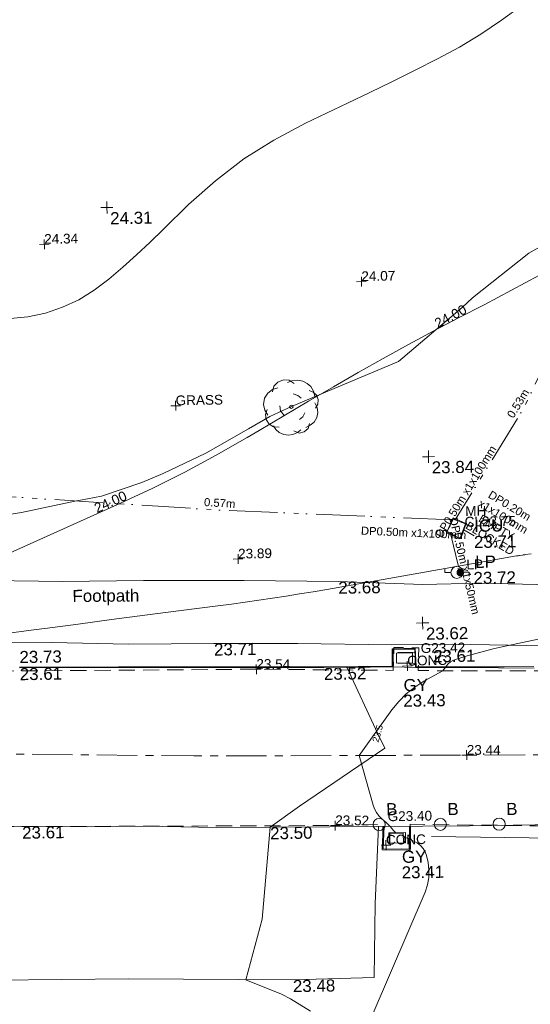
# Model space of a CAD drawing. Header units: millimetres. Extents: x -290717 to 520720, y -88450 to 287762.
# Tile 5 of 256: x -242672 to -226877, y -41999 to -11544. Entities that reach past the tile are written whole.
import ezdxf

# ---------------------------------------------------------------- set-up
doc = ezdxf.new("R2010")
doc.units = ezdxf.units.MM
for name, pattern in [('IMPORT-CENTER _6_', [2000, 1250, -250, 250, -250]), ('IMPORT-DASHED _2_', [750, 500, -250]), ('IMPORT-UG_ELEC_STREET LIGHTING_QLB2 _2_', [2700, 1500, -300, 0, -250, 150, -300, 0, -200])]:
    doc.linetypes.add(name, pattern=pattern)
for name, color, linetype, lineweight, true_color in [('00_TOPO_FOOTPATH', 7, 'Continuous', 9, 0xa50000), ('00_TOPO_FURN_BOLLARD', 7, 'Continuous', 9, 0x666666), ('00_TOPO_FURN_LAMP_POST', 7, 'Continuous', 9, 0x666666), ('00_TOPO_KERB_BOTTOM', 1, 'Continuous', 9, 0xff0000), ('00_TOPO_KERB_TOP', 7, 'Continuous', 9, 0xa500a5), ('00_TOPO_LEVEL_SPOT', 7, 'Continuous', 9, 0x666666), ('00_TOPO_SERV_GULLY', 7, 'Continuous', 9, 0x5252a5), ('00_TOPO_SERV_IC', 5, 'Continuous', 9, 0x0000ff), ('00_TOPO_TREE', 7, 'Continuous', 9, 0x666666), ('00_UAV_FORM_LINES', 7, 'Continuous', 9, 0x666666), ('01_DTM_CONTOUR_MNR', 7, 'Continuous', 9, 0xa5a552), ('01_DTM_CONTOUR_MNR_LABELS', 7, 'Continuous', 9, 0xa5a552), ('12333-PUM-2D-U-0001-C01 - Rev2_REVIT IMPORT_dwg', 7, 'Continuous', 9, 0x767676), ('CONTOURS_INDEX', 4, 'Continuous', 9, 0x00ffff), ('CONTOURS_INDEX_LVL', 4, 'Continuous', 9, 0x00ffff), ('CONTOURS_MINOR', 7, 'Continuous', 9, 0x00a5a5), ('GULLY', 7, 'Continuous', 9, 0x7fbfff), ('GULLY_LVL', 7, 'Continuous', 9, 0x7fbfff), ('LAMPPOST', 6, 'Continuous', 9, 0xff00ff), ('LAMPPOST_TXT', 6, 'Continuous', 9, 0xff00ff), ('MANHOLES', 7, 'Continuous', 9, 0xa50000), ('MANHOLES_LVL', 7, 'Continuous', 9, 0xa50000), ('MANHOLES_TXT', 7, 'Continuous', 9, 0xa50000), ('PUM-ELECTRIC-MH', 1, 'Continuous', 9, 0xff0000), ('PUM-ELECTRIC-SL-QLB2', 7, 'IMPORT-UG_ELEC_STREET LIGHTING_QLB2 _2_', 9, 0xff7f7f), ('ROAD_CROWNLINE', 7, 'IMPORT-CENTER _6_', 9, 0xa500a5), ('ROAD_CROWNLINE_LVL', 7, 'Continuous', 9, 0xa500a5), ('SPOT_HEIGHTS_LVL', 7, 'Continuous', 9, 0x00a500)]:
    doc.layers.add(name, color=color, linetype=linetype, lineweight=lineweight, true_color=true_color)
for name, color, linetype, lineweight in [('00_TOPO_ROAD_EDGE', 7, 'Continuous', 9), ('00_TOPO_SURFACE', 7, 'Continuous', 9), ('CHANGE_OF_SURFACE', 7, 'IMPORT-DASHED _2_', 9), ('CHANGE_OF_SURFACE_LVL', 7, 'Continuous', 9), ('GEN-TEXT', 7, 'Continuous', 9), ('Text', 7, 'Continuous', 9), ('TEXT_TXT', 7, 'Continuous', 9)]:
    doc.layers.add(name, color=color, linetype=linetype, lineweight=lineweight)
doc.styles.add('Arial_1', font='arial.ttf', dxfattribs={"height": 250})
doc.styles.add('Arial_3', font='arial.ttf', dxfattribs={"height": 300})
doc.styles.add('Swis721 Lt BT_1', font='swissl.ttf', dxfattribs={"height": 200})
doc.styles.add('Swis721 Lt BT_2', font='swissl.ttf', dxfattribs={"height": 375})

# ---------------------------------------------------------------- blocks, each defined once
blk = doc.blocks.new('12333-PUM-2D-U-0001-C01 - Rev2_REVIT IMPORT_dwg_CONIFEROUS_TREE-2077068-Site Location Plan Existing')
at = {"layer": '00_TOPO_TREE', "color": 254, "true_color": 0xcccccc, "flags": 128}
for points in [[(-1889, 1546), (-1718, 2118), (-1317, 2519), (-744, 2748), (-172, 2691), (344, 2347)], [(-344, 2462), (115, 2634), (687, 2691), (1202, 2576), (1660, 2347), (2004, 2004), (2290, 1546), (2405, 1031)], [(-2405, -802), (-2691, -286), (-2805, 286), (-2691, 916), (-2347, 1431), (-1889, 1775), (-1317, 1947)], [(229, 1317), (687, 1145), (1031, 859)], [(1832, 1603), (2233, 1431), (2576, 1145), (2748, 687), (2691, 229), (2462, -172)], [(-744, -859), (-1088, -401), (-1145, 115)], [(2405, 344), (2634, -115), (2691, -630), (2576, -1145), (2290, -1603), (1889, -1889), (1431, -2118)], [(-1260, -2061), (-1832, -2004), (-2290, -1718), (-2576, -1260), (-2634, -744), (-2462, -229)], [(1374, -630), (1145, -1031), (802, -1317)], [(916, -2347), (573, -2634), (115, -2805), (-344, -2863), (-802, -2805), (-1260, -2576), (-1603, -2290), (-1832, -1889)], [(1832, -1718), (1660, -2233), (1260, -2576), (744, -2691), (229, -2462)]]:
    blk.add_lwpolyline(points, dxfattribs=at)
at = {"layer": '00_TOPO_TREE', "color": 254, "true_color": 0xcccccc}
blk.add_circle((0, 0), 177, dxfattribs=at)
blk = doc.blocks.new('12333-PUM-2D-U-0001-C01 - Rev2_REVIT IMPORT_dwg_MSL_Bollard_2-2077182-Site Location Plan Existing')
at = {"layer": '00_TOPO_FURN_BOLLARD', "color": 254, "true_color": 0xcccccc}
blk.add_circle((0, 0), 62.5, dxfattribs=at)
blk = doc.blocks.new('12333-PUM-2D-U-0001-C01 - Rev2_REVIT IMPORT_dwg_MSL_Lamp_Post_SYM-2077199-Site Location Plan Existing')
at = {"layer": '00_TOPO_FURN_LAMP_POST', "color": 254, "true_color": 0xcccccc, "flags": 128}
for points in [[(-500, 0), (-1000, 0), (-1000, 317)], [(500, 0), (1000, 0), (1000, -317)]]:
    blk.add_lwpolyline(points, dxfattribs=at)
at = {"layer": '00_TOPO_FURN_LAMP_POST', "color": 254, "true_color": 0xcccccc}
blk.add_circle((0, 0), 500, dxfattribs=at)
blk = doc.blocks.new('12333-PUM-2D-U-0001-C01 - Rev2_REVIT IMPORT_dwg_MM-2077200-Site Location Plan Existing')
at = {"layer": '00_TOPO_LEVEL_SPOT', "color": 254, "true_color": 0xcccccc, "flags": 128}
for points in [[(0, -500), (0, 0), (-500, 0)], [(500, 0), (0, 0), (0, 500)]]:
    blk.add_lwpolyline(points, dxfattribs=at)
blk = doc.blocks.new('12333-PUM-2D-U-0001-C01 - Rev2_REVIT IMPORT_dwg_MGS62954_T2_Galway_ITM_3d_Rev1-2077680-Site Location Plan Existing')
at = {"layer": '00_TOPO_FOOTPATH', "color": 254, "true_color": 0xcccccc, "flags": 128}
for points in [[(533686569, 725534767), (533685177, 725534737), (533684453, 725534698), (533683912, 725534431), (533682928, 725533726), (533682322, 725533015), (533681663, 725532428), (533680814, 725531749), (533679514, 725531167), (533678158, 725530699), (533676655, 725530380), (533674808, 725530368), (533673028, 725530443), (533671289, 725530434), (533668670, 725530566), (533665761, 725530650), (533662648, 725530703), (533660147, 725530719), (533657157, 725530811)], [(533656751, 725528873), (533659786, 725528834), (533662156, 725528743), (533664794, 725528723), (533667390, 725528674), (533670289, 725528576), (533672158, 725528564), (533675044, 725528468), (533676749, 725528490), (533678227, 725528614), (533679503, 725528904), (533680643, 725529285), (533682153, 725529994), (533683121, 725530624), (533683269, 725530477)]]:
    blk.add_lwpolyline(points, dxfattribs=at)
at = {"layer": '00_TOPO_KERB_BOTTOM', "color": 254, "true_color": 0xcccccc, "flags": 128}
for points in [[(533674680, 725527787), (533672476, 725527837), (533671020, 725527868), (533671005, 725528437), (533670331, 725528437), (533670324, 725527896), (533668179, 725527911), (533664902, 725527972), (533661833, 725528023), (533658772, 725528066)], [(533670745, 725522964), (533670724, 725522247), (533669918, 725522272), (533669960, 725522972)]]:
    blk.add_lwpolyline(points, dxfattribs=at)
at = {"layer": '00_TOPO_KERB_TOP', "color": 254, "true_color": 0xcccccc, "flags": 128}
for points in [[(533674679, 725527838), (533672477, 725527863), (533671033, 725527894), (533671015, 725528463), (533670305, 725528462), (533670298, 725527922), (533668179, 725527938), (533664902, 725527999), (533661834, 725528049), (533658772, 725528092)], [(533670776, 725522963), (533670754, 725522216), (533669886, 725522242), (533669929, 725522966)]]:
    blk.add_lwpolyline(points, dxfattribs=at)
at = {"layer": '00_TOPO_ROAD_EDGE', "color": 254, "true_color": 0xcccccc}
blk.add_line((533670324, 725527896), (533671020, 725527868), dxfattribs=at)
at = {"layer": '00_TOPO_ROAD_EDGE', "color": 254, "true_color": 0xcccccc, "flags": 128}
blk.add_lwpolyline([(533656400, 725523180), (533658760, 725523160), (533660800, 725523120), (533662570, 725523110), (533664760, 725523030), (533666430, 725523010), (533668280, 725522990), (533672601, 725522945), (533675983, 725522938), (533679392, 725522817), (533682934, 725522842), (533687156, 725522768), (533690703, 725522847)], dxfattribs=at)
at = {"layer": '00_TOPO_SERV_GULLY', "color": 254, "true_color": 0xcccccc}
for p, q in [((533670434, 725528013), (533670434, 725528318)), ((533670929, 725528318), (533670434, 725528318)), ((533670929, 725528013), (533670929, 725528318)), ((533670434, 725528013), (533670929, 725528013)), ((533670129, 725522450), (533670129, 725522755)), ((533670548, 725522755), (533670129, 725522755)), ((533670548, 725522450), (533670548, 725522755)), ((533670129, 725522450), (533670548, 725522450))]:
    blk.add_line(p, q, dxfattribs=at)
at = {"layer": '00_TOPO_SERV_IC', "color": 254, "true_color": 0xcccccc}
for p, q in [((533672072, 725532052), (533672263, 725532433)), ((533672263, 725532433), (533672644, 725532280)), ((533672072, 725532052), (533672453, 725531823)), ((533672644, 725532280), (533672453, 725531823))]:
    blk.add_line(p, q, dxfattribs=at)
at = {"layer": '00_TOPO_SURFACE', "color": 254, "true_color": 0xcccccc, "flags": 128}
blk.add_lwpolyline([(533669790, 725522974), (533669642, 725520590), (533669565, 725518306), (533667051, 725518271), (533661980, 725518390), (533657830, 725518420), (533651270, 725518550), (533648036, 725518665), (533644390, 725518360), (533642103, 725518201), (533638620, 725518620), (533635726, 725518916), (533632040, 725519120), (533628993, 725519218), (533624130, 725519660), (533621213, 725520825), (533618550, 725522400), (533616738, 725523798)], dxfattribs=at)
at = {"layer": '00_UAV_FORM_LINES', "color": 254, "true_color": 0xcccccc, "flags": 128}
blk.add_lwpolyline([(533671420, 725522631), (533676702, 725522469), (533680776, 725522370), (533684472, 725522462), (533687960, 725522418), (533692184, 725522349), (533694302, 725522246), (533697704, 725522111), (533701453, 725522133), (533704272, 725522062), (533707237, 725522148)], dxfattribs=at)
at = {"layer": '01_DTM_CONTOUR_MNR', "color": 254, "true_color": 0xcccccc, "flags": 128}
for points in [[(533676080, 725541340), (533674745, 725540620), (533672976, 725539270), (533672650, 725538972), (533670650, 725537340), (533668650, 725536541), (533667317, 725536007), (533666650, 725535708), (533665983, 725535340), (533664650, 725534608), (533663317, 725534007), (533662650, 725533741), (533661397, 725533340), (533660741, 725533219), (533660623, 725533201), (533658918, 725532872), (533658327, 725532792)], [(533674680, 725527829), (533673763, 725527840), (533672480, 725527852), (533671831, 725527862), (533671027, 725527884), (533671015, 725528315), (533671012, 725528444), (533670626, 725528449), (533670327, 725528443), (533670318, 725528229), (533670307, 725527913), (533668890, 725527910), (533669818, 725525841), (533670020, 725525390), (533667358, 725523643), (533666430, 725523010), (533666136, 725520170), (533665600, 725518300), (533666691, 725517832), (533666970, 725517683), (533667582, 725517295)]]:
    blk.add_lwpolyline(points, dxfattribs=at)
for name, p, xscale, yscale, zscale in [('12333-PUM-2D-U-0001-C01 - Rev2_REVIT IMPORT_dwg_MM-2077200-Site Location Plan Existing', (533661720, 725542260), 0.375, 0.375, 0.375), ('12333-PUM-2D-U-0001-C01 - Rev2_REVIT IMPORT_dwg_CONIFEROUS_TREE-2077068-Site Location Plan Existing', (533667314, 725535998), 0.3048, 0.3048, 0.3048), ('12333-PUM-2D-U-0001-C01 - Rev2_REVIT IMPORT_dwg_MM-2077200-Site Location Plan Existing', (533671530, 725534380), 0.375, 0.375, 0.375), ('12333-PUM-2D-U-0001-C01 - Rev2_REVIT IMPORT_dwg_MSL_Lamp_Post_SYM-2077199-Site Location Plan Existing', (533672349, 725530786), 0.375, 0.375, 0.375), ('12333-PUM-2D-U-0001-C01 - Rev2_REVIT IMPORT_dwg_MM-2077200-Site Location Plan Existing', (533671260, 725529240), 0.375, 0.375, 0.375), ('12333-PUM-2D-U-0001-C01 - Rev2_REVIT IMPORT_dwg_MSL_Bollard_2-2077182-Site Location Plan Existing', (533669806, 725523032), 3, 3, 3), ('12333-PUM-2D-U-0001-C01 - Rev2_REVIT IMPORT_dwg_MSL_Bollard_2-2077182-Site Location Plan Existing', (533671700, 725523003), 3, 3, 3), ('12333-PUM-2D-U-0001-C01 - Rev2_REVIT IMPORT_dwg_MSL_Bollard_2-2077182-Site Location Plan Existing', (533673519, 725522976), 3, 3, 3)]:
    blk.add_blockref(name, p, dxfattribs=dict(xscale=xscale, yscale=yscale, zscale=zscale))
at = {"layer": '00_TOPO_FOOTPATH', "color": 251, "true_color": 0x666666, "char_height": 375, "width": 1495.9, "attachment_point": 1, "line_spacing_factor": 1.005062, "style": 'Swis721 Lt BT_2'}
for s, insert in [('23.68', (533668670, 725530561)), ('23.71', (533664794, 725528718))]:
    blk.add_mtext(s, dxfattribs=dict(at, insert=insert))
at = {"layer": '00_TOPO_FOOTPATH', "color": 251, "true_color": 0x666666, "insert": (533660446, 725530453), "char_height": 375, "width": 2436.18, "attachment_point": 1, "rotation": 359.4349, "line_spacing_factor": 1.005062, "style": 'Swis721 Lt BT_2'}
blk.add_mtext('Footpath', dxfattribs=at)
at = {"layer": '00_TOPO_FURN_BOLLARD', "char_height": 375, "width": 398.91, "attachment_point": 1, "line_spacing_factor": 1.005062, "style": 'Swis721 Lt BT_2'}
for insert in [(533670031, 725523686), (533671925, 725523658), (533673744, 725523630)]:
    blk.add_mtext('B', dxfattribs=dict(at, insert=insert))
at = {"layer": '00_TOPO_FURN_LAMP_POST', "char_height": 375, "attachment_point": 1, "line_spacing_factor": 1.005062, "style": 'Swis721 Lt BT_2'}
for s, insert, width in [('LP', (533672919, 725531288), 707.59), ('23.72', (533672857, 725530790), 1495.9)]:
    blk.add_mtext(s, dxfattribs=dict(at, insert=insert, width=width))
at = {"layer": '00_TOPO_KERB_BOTTOM', "color": 251, "true_color": 0x666666, "char_height": 375, "width": 1495.9, "attachment_point": 1, "line_spacing_factor": 1.005062, "style": 'Swis721 Lt BT_2'}
for s, insert in [('23.61', (533658772, 725528061)), ('23.52', (533668179, 725527906))]:
    blk.add_mtext(s, dxfattribs=dict(at, insert=insert))
at = {"layer": '00_TOPO_KERB_TOP', "color": 251, "true_color": 0x666666, "char_height": 375, "width": 1495.9, "attachment_point": 1, "line_spacing_factor": 1.005062, "style": 'Swis721 Lt BT_2'}
for s, insert in [('23.73', (533658772, 725528590)), ('23.61', (533671563, 725528392))]:
    blk.add_mtext(s, dxfattribs=dict(at, insert=insert))
at = {"layer": '00_TOPO_LEVEL_SPOT', "char_height": 375, "width": 1495.9, "attachment_point": 1, "line_spacing_factor": 1.005062, "style": 'Swis721 Lt BT_2'}
for s, insert in [('24.31', (533661815, 725542113)), ('23.84', (533671625, 725534233)), ('23.62', (533671355, 725529093))]:
    blk.add_mtext(s, dxfattribs=dict(at, insert=insert))
at = {"layer": '00_TOPO_ROAD_EDGE', "color": 251, "true_color": 0x666666, "char_height": 375, "width": 1495.9, "attachment_point": 1, "line_spacing_factor": 1.005062, "style": 'Swis721 Lt BT_2'}
for s, insert in [('23.61', (533658760, 725523155)), ('23.50', (533666430, 725523005))]:
    blk.add_mtext(s, dxfattribs=dict(at, insert=insert))
at = {"layer": '00_TOPO_SERV_GULLY', "color": 251, "true_color": 0x666666, "char_height": 375, "attachment_point": 1, "line_spacing_factor": 1.005062, "style": 'Swis721 Lt BT_2'}
for s, insert, width in [('GY', (533670636, 725527514), 821.56), ('23.43', (533670619, 725527031), 1495.9), ('GY', (533670494, 725522207), 821.56), ('23.41', (533670477, 725521724), 1495.9)]:
    blk.add_mtext(s, dxfattribs=dict(at, insert=insert, width=width))
at = {"layer": '00_TOPO_SERV_IC', "color": 251, "true_color": 0x666666, "char_height": 375, "attachment_point": 1, "line_spacing_factor": 1.005062, "style": 'Swis721 Lt BT_2'}
for s, insert, width in [('ICU', (533672905, 725532404), 1021.01), ('23.71', (533672891, 725531904), 1495.9)]:
    blk.add_mtext(s, dxfattribs=dict(at, insert=insert, width=width))
at = {"layer": '00_TOPO_SURFACE', "color": 251, "true_color": 0x666666, "insert": (533667051, 725518267), "char_height": 375, "width": 1495.9, "attachment_point": 1, "line_spacing_factor": 1.005062, "style": 'Swis721 Lt BT_2'}
blk.add_mtext('23.48', dxfattribs=at)
at = {"layer": '01_DTM_CONTOUR_MNR_LABELS', "color": 251, "true_color": 0x666666, "insert": (533669713, 725525877), "char_height": 200, "width": 620.51, "attachment_point": 2, "rotation": 73.1948, "line_spacing_factor": 1.005062, "style": 'Swis721 Lt BT_1'}
blk.add_mtext('23.5', dxfattribs=at)
blk = doc.blocks.new('12333-PUM-2D-U-0001-C01 - Rev2_REVIT IMPORT_dwg_SPOT-2077713-Site Location Plan Existing')
at = {"layer": 'Text', "color": 253, "true_color": 0xaaaaaa}
for p, q in [((-500, 0), (500, 0)), ((0, 500), (0, -500))]:
    blk.add_line(p, q, dxfattribs=at)
blk = doc.blocks.new('12333-PUM-2D-U-0001-C01 - Rev2_REVIT IMPORT_dwg_MH_CIR2-2077688-Site Location Plan Existing')
at = {"layer": 'LAMPPOST', "color": 211, "true_color": 0xffaaff}
for p, q in [((-499, -33), (33, 499)), ((-496, 60), (-60, 496)), ((-488, -111), (111, 488)), ((-467, -180), (180, 467)), ((-467, 179), (-179, 467)), ((-438, -241), (241, 438)), ((-403, -296), (296, 403)), ((-362, -345), (345, 362)), ((-315, -388), (388, 315)), ((-263, -425), (425, 263)), ((-204, -456), (456, 204)), ((-138, -480), (480, 138)), ((-64, -496), (496, 64)), ((22, -500), (500, -22)), ((128, -483), (483, -128)), ((305, -396), (396, -305))]:
    blk.add_line(p, q, dxfattribs=at)
at = {"layer": 'LAMPPOST', "color": 211, "true_color": 0xffaaff, "flags": 128}
blk.add_lwpolyline([(475, -154), (500, 0), (475, 154), (404, 293), (293, 404), (154, 475), (0, 500), (-154, 475), (-293, 404), (-404, 293), (-475, 154), (-500, 0), (-475, -154), (-404, -293), (-293, -404), (-154, -475), (0, -500), (154, -475), (293, -404), (404, -293)], close=True, dxfattribs=at)
blk = doc.blocks.new('12333-PUM-2D-U-0001-C01 - Rev2_REVIT IMPORT_dwg_SPOT-2077769-Site Location Plan Existing')
at = {"layer": 'CHANGE_OF_SURFACE_LVL', "color": 253, "true_color": 0xaaaaaa}
for p, q in [((-500, 0), (500, 0)), ((0, 500), (0, -500))]:
    blk.add_line(p, q, dxfattribs=at)
blk = doc.blocks.new('12333-PUM-2D-U-0001-C01 - Rev2_REVIT IMPORT_dwg_SPOT-2077774-Site Location Plan Existing')
at = {"layer": 'ROAD_CROWNLINE_LVL', "color": 254, "true_color": 0xe1aae1}
for p, q in [((-500, 0), (500, 0)), ((0, 500), (0, -500))]:
    blk.add_line(p, q, dxfattribs=at)
blk = doc.blocks.new('12333-PUM-2D-U-0001-C01 - Rev2_REVIT IMPORT_dwg_SPOT-2077775-Site Location Plan Existing')
at = {"layer": 'SPOT_HEIGHTS_LVL', "color": 9, "true_color": 0xaae1aa}
for p, q in [((-500, 0), (500, 0)), ((0, 500), (0, -500))]:
    blk.add_line(p, q, dxfattribs=at)
blk = doc.blocks.new('12333-PUM-2D-U-0001-C01 - Rev2_REVIT IMPORT_dwg-1620468-Site Location Plan Existing')
at = {"layer": 'CHANGE_OF_SURFACE', "color": 253, "true_color": 0xaaaaaa, "flags": 128}
for points in [[(-16531, -86179), (-15592, -86624), (-14416, -87077), (-13406, -87266), (-12184, -87341), (-10658, -87329), (-7526, -87369), (-1148, -87518), (5747, -87576), (11811, -87765), (17197, -87874), (25010, -87954), (29248, -88063), (29276, -87359), (30046, -87378), (30021, -88083), (31715, -88126), (37675, -88207), (39018, -87851), (40211, -87570), (41192, -87140), (42339, -86308), (43509, -85224), (44221, -84530), (45018, -83056), (45614, -80916), (45867, -78226), (45861, -75770)], [(-24358, -92964), (-24156, -93140), (-22848, -94150), (-21150, -95182), (-18502, -95805), (-18226, -95358), (-16789, -95595), (-16745, -96269), (-14244, -96421), (-11146, -96719), (-9287, -96834), (-7039, -96639), (-1394, -97132), (1806, -97304), (5535, -97132), (9390, -97087), (13090, -97201), (13595, -96100), (13870, -94585), (14363, -92647), (27367, -92832), (28836, -92816), (28824, -93584), (29680, -93596), (29685, -92832), (35522, -93004), (42936, -93083), (52550, -93255), (60638, -93438), (70045, -93564), (79590, -93754), (89646, -93983), (89999, -95735)]]:
    blk.add_lwpolyline(points, dxfattribs=at)
at = {"layer": 'CONTOURS_INDEX', "color": 131, "true_color": 0xaaffff, "flags": 128}
blk.add_lwpolyline([(33962, -75934), (33109, -76372), (32253, -76804), (31472, -77190), (30679, -77589), (29890, -77995), (29106, -78410), (28325, -78833), (27548, -79262), (26773, -79694), (26000, -80131), (25228, -80570), (24852, -80785), (23885, -81316), (22907, -81825), (21911, -82299), (20904, -82750), (17463, -84219)], dxfattribs=at)
at = {"layer": 'CONTOURS_MINOR', "color": 254, "true_color": 0xaae1e1, "flags": 128}
for points in [[(33582, -67571), (32948, -68017), (32300, -68438), (31629, -68822), (30942, -69180), (30243, -69517), (29542, -69850), (28838, -70177), (28132, -70500), (26830, -71090), (25843, -71598), (24897, -72167), (24012, -72828), (23168, -73549), (22375, -74299), (21956, -74688), (21531, -75071), (21098, -75445), (20660, -75814), (20197, -76148), (19721, -76432), (19212, -76651), (18681, -76827), (18132, -76928), (17583, -76975)], [(33570, -84530), (33401, -84554), (33378, -84557), (33354, -84560), (33331, -84563), (33308, -84566), (33215, -84579), (33192, -84582), (33169, -84585), (33146, -84588), (33123, -84592), (27233, -85522), (26812, -85587), (26391, -85649), (25970, -85709), (25548, -85766), (25126, -85821), (24703, -85874), (24281, -85924), (23858, -85972), (22632, -86109), (21596, -86225), (20560, -86342), (19525, -86460), (18489, -86580), (18224, -86610), (17222, -86724)], [(35980, -86743), (32622, -87397), (32349, -87454), (32078, -87515), (31808, -87584), (31539, -87657), (31180, -87759), (31097, -87792), (31020, -87834), (30952, -87890), (30890, -87955), (30778, -88101), (30182, -88419), (29899, -88595), (29635, -88794), (29400, -89025), (29185, -89280), (28148, -90681), (28552, -92219), (28595, -92340), (28651, -92453), (28726, -92554), (28813, -92648), (28881, -92709), (28943, -92767), (29004, -92827), (29061, -92889), (29118, -92953), (29172, -93017), (29241, -93086), (29258, -93099)], [(29468, -93221), (29489, -93230), (29678, -93291), (29901, -93423), (29998, -93499), (30079, -93587), (30135, -93692), (30174, -93809), (30218, -94027), (30242, -94261), (30237, -94491), (30190, -94717), (30114, -94939), (27879, -99890), (27631, -100461), (27394, -101037), (27173, -101619), (26964, -102206), (26783, -102800), (26630, -103401), (26519, -104010), (26436, -104626), (25798, -110951)]]:
    blk.add_lwpolyline(points, dxfattribs=at)
at = {"layer": 'GEN-TEXT', "color": 253, "true_color": 0xaaaaaa}
for p, q in [((31303, -85016), (31374, -84945)), ((31374, -85016), (31303, -84945))]:
    blk.add_line(p, q, dxfattribs=at)
at = {"layer": 'GULLY', "color": 254, "true_color": 0xd4e9ff}
for p, q in [((29399, -87537), (29399, -87517)), ((29024, -93404), (29050, -93404))]:
    blk.add_line(p, q, dxfattribs=at)
at = {"layer": 'GULLY', "color": 254, "true_color": 0xd4e9ff, "flags": 128}
for points in [[(29399, -87517), (29931, -87514), (29932, -87855), (29400, -87858), (29400, -87841)], [(29468, -93404), (29535, -93404), (29535, -93085), (29024, -93085), (29024, -93404)]]:
    blk.add_lwpolyline(points, dxfattribs=at)
at = {"layer": 'MANHOLES', "color": 9, "true_color": 0xe1aaaa, "flags": 128}
blk.add_lwpolyline([(31543, -83566), (31550, -83550), (31182, -83375), (30985, -83789)], dxfattribs=at)
at = {"layer": 'PUM-ELECTRIC-MH', "color": 21, "true_color": 0xffaaaa}
for p, q in [((31058, -83671), (31155, -83413)), ((31155, -83413), (31182, -83424))]:
    blk.add_line(p, q, dxfattribs=at)
at = {"layer": 'PUM-ELECTRIC-MH', "color": 21, "true_color": 0xffaaaa, "flags": 128}
for points in [[(31568, -83580), (31402, -84021), (31381, -84013)], [(31263, -83965), (30989, -83854), (31006, -83811)]]:
    blk.add_lwpolyline(points, dxfattribs=at)
at = {"layer": 'PUM-ELECTRIC-SL-QLB2', "color": 254, "true_color": 0xffd4d4}
for p, q in [((31102, -83900), (31318, -84887)), ((31820, -83944), (31501, -83760))]:
    blk.add_line(p, q, dxfattribs=at)
at = {"layer": 'PUM-ELECTRIC-SL-QLB2', "color": 254, "true_color": 0xffd4d4, "flags": 128}
for points in [[(41791, -63495), (37169, -72518), (33438, -79995), (31242, -83445)], [(31143, -83445), (23951, -83014), (15061, -82292), (9568, -81791)]]:
    blk.add_lwpolyline(points, dxfattribs=at)
at = {"layer": 'ROAD_CROWNLINE', "color": 254, "true_color": 0xe1aae1, "flags": 128}
blk.add_lwpolyline([(249006, -92725), (244453, -94206), (233556, -94383), (213354, -93698), (191428, -93433), (168463, -92924), (161119, -92830), (147820, -92659), (134837, -92304), (124391, -92018), (104167, -91620), (79168, -91355), (65619, -91289), (52756, -91112), (39914, -90847), (23027, -90603), (4970, -90095), (-7099, -89786), (-12602, -89763), (-16470, -88901), (-19410, -87266), (-21200, -85365), (-23477, -80326), (-23612, -77631)], dxfattribs=at)
blk.add_blockref('12333-PUM-2D-U-0001-C01 - Rev2_REVIT IMPORT_dwg_MGS62954_T2_Galway_ITM_3d_Rev1-2077680-Site Location Plan Existing', (-533641080, -725615854))
for name, p, xscale, yscale, zscale in [('12333-PUM-2D-U-0001-C01 - Rev2_REVIT IMPORT_dwg_SPOT-2077775-Site Location Plan Existing', (18684, -74700), 0.3, 0.3, 0.3), ('12333-PUM-2D-U-0001-C01 - Rev2_REVIT IMPORT_dwg_SPOT-2077775-Site Location Plan Existing', (28473, -76023), 0.3, 0.3, 0.3), ('12333-PUM-2D-U-0001-C01 - Rev2_REVIT IMPORT_dwg_SPOT-2077713-Site Location Plan Existing', (22660, -79764), 0.3, 0.3, 0.3), ('12333-PUM-2D-U-0001-C01 - Rev2_REVIT IMPORT_dwg_SPOT-2077775-Site Location Plan Existing', (24509, -84538), 0.3, 0.3, 0.3), ('12333-PUM-2D-U-0001-C01 - Rev2_REVIT IMPORT_dwg_MH_CIR2-2077688-Site Location Plan Existing', (31371, -85077), 0.2, 0.2, 0.2), ('12333-PUM-2D-U-0001-C01 - Rev2_REVIT IMPORT_dwg_SPOT-2077769-Site Location Plan Existing', (25010, -87954), 0.3, 0.3, 0.3), ('12333-PUM-2D-U-0001-C01 - Rev2_REVIT IMPORT_dwg_SPOT-2077713-Site Location Plan Existing', (29684, -87938), 0.3, 0.3, 0.3), ('12333-PUM-2D-U-0001-C01 - Rev2_REVIT IMPORT_dwg_SPOT-2077774-Site Location Plan Existing', (31471, -90725), 0.3, 0.3, 0.3), ('12333-PUM-2D-U-0001-C01 - Rev2_REVIT IMPORT_dwg_SPOT-2077769-Site Location Plan Existing', (27367, -92832), 0.3, 0.3, 0.3), ('12333-PUM-2D-U-0001-C01 - Rev2_REVIT IMPORT_dwg_SPOT-2077713-Site Location Plan Existing', (28929, -93466), 0.3, 0.3, 0.3)]:
    blk.add_blockref(name, p, dxfattribs=dict(xscale=xscale, yscale=yscale, zscale=zscale))
at = {"layer": 'CHANGE_OF_SURFACE_LVL', "char_height": 300, "width": 1256.11, "attachment_point": 1, "rotation": 358.3874, "line_spacing_factor": 0.941778, "style": 'Arial_3'}
for s, insert in [('23.54', (25019, -87639)), ('23.52', (27375, -92517))]:
    blk.add_mtext(s, dxfattribs=dict(at, insert=insert))
at = {"layer": 'CONTOURS_INDEX_LVL', "char_height": 300, "width": 1256.11, "attachment_point": 1, "line_spacing_factor": 0.941778, "style": 'Arial_3'}
for insert, rotation in [((30673, -77247), 26.9023), ((20050, -82768), 23.2983)]:
    blk.add_mtext('24.00', dxfattribs=dict(at, insert=insert, rotation=rotation))
at = {"layer": 'GULLY_LVL', "char_height": 300, "width": 1645.43, "attachment_point": 1, "line_spacing_factor": 0.941778, "style": 'Arial_3'}
for s, insert in [('G23.42', (30107, -87242)), ('G23.40', (28993, -92426))]:
    blk.add_mtext(s, dxfattribs=dict(at, insert=insert))
at = {"layer": 'LAMPPOST_TXT', "insert": (31564, -84679), "char_height": 300, "width": 613.36, "attachment_point": 1, "line_spacing_factor": 0.941778, "style": 'Arial_3'}
blk.add_mtext('LP', dxfattribs=at)
at = {"layer": 'MANHOLES_LVL', "insert": (31534, -83355), "char_height": 300, "width": 1895.19, "attachment_point": 1, "line_spacing_factor": 0.941778, "style": 'Arial_3'}
blk.add_mtext('CL23.75', dxfattribs=at)
at = {"layer": 'MANHOLES_TXT', "insert": (31558, -83029), "char_height": 300, "width": 774.97, "attachment_point": 1, "line_spacing_factor": 0.941778, "style": 'Arial_3'}
blk.add_mtext('MH', dxfattribs=at)
at = {"layer": 'PUM-ELECTRIC-SL-QLB2', "char_height": 250, "attachment_point": 2, "line_spacing_factor": 0.941778, "style": 'Arial_1'}
for s, insert, width, rotation in [('0.53m', (33145, -79809), 1160.03, 57.5128), ('DP0.50m x1x100mm', (31482, -82508), 3893.28, 57.5128), ('0.57m', (23979, -82668), 1160.03, 355.3569), ('DP0.20m\\Px1x100mm\\PEMPTY\\PBLOCKED', (32999, -82927), 2038.46, 328.0764), ('DP0.50m x1x50mm', (31633, -84846), 3660.66, 282.302), ('DP0.50m x1x100mm', (29957, -83695), 3893.28, 356.5721)]:
    blk.add_mtext(s, dxfattribs=dict(at, insert=insert, width=width, rotation=rotation))
at = {"layer": 'ROAD_CROWNLINE_LVL', "insert": (31480, -90410), "char_height": 300, "width": 1256.11, "attachment_point": 1, "rotation": 358.3874, "line_spacing_factor": 0.941778, "style": 'Arial_3'}
blk.add_mtext('23.44', dxfattribs=at)
at = {"layer": 'SPOT_HEIGHTS_LVL', "char_height": 300, "width": 1256.11, "attachment_point": 1, "line_spacing_factor": 0.941778, "style": 'Arial_3'}
for s, insert in [('24.34', (18684, -74385)), ('24.07', (28473, -75708)), ('23.89', (24509, -84223))]:
    blk.add_mtext(s, dxfattribs=dict(at, insert=insert))
at = {"layer": 'TEXT_TXT', "char_height": 300, "attachment_point": 1, "line_spacing_factor": 0.941778, "style": 'Arial_3'}
for s, insert, width in [('GRASS', (22660, -79449), 1751.95), ('CONC', (29684, -87623), 1469.14), ('CONC', (28929, -93151), 1469.14)]:
    blk.add_mtext(s, dxfattribs=dict(at, insert=insert, width=width))

msp = doc.modelspace()

# ---------------------------------------------------------------- block references
at = {"layer": '12333-PUM-2D-U-0001-C01 - Rev2_REVIT IMPORT_dwg', "color": 254, "linetype": 'IMPORT-UG_ELEC_STREET LIGHTING_QLB2 _2_', "true_color": 0xffd4d4, "rotation": 0.9999999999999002}
msp.add_blockref('12333-PUM-2D-U-0001-C01 - Rev2_REVIT IMPORT_dwg-1620468-Site Location Plan Existing', (-261895, 55870), dxfattribs=at)

doc.saveas('drawing.dxf')
